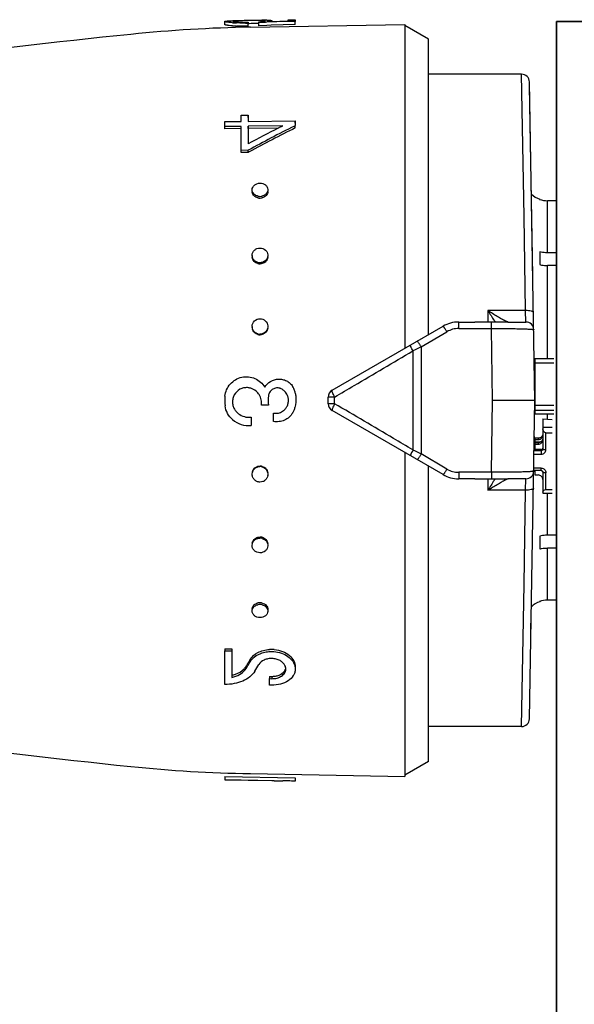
# Model space of a CAD drawing. Header units: millimetres. Extents: x -727 to 69715, y -15705 to 98123.
# Tile 4 of 256: x -283 to -247, y -12278 to -12215. Entities that reach past the tile are written whole.
import ezdxf

# ---------------------------------------------------------------- set-up
doc = ezdxf.new("R2010")
doc.units = ezdxf.units.MM
doc.layers.add('UT_ZAŘÍZENÍ - OT', color=3, linetype='Continuous', lineweight=35)

msp = doc.modelspace()

# ---------------------------------------------------------------- linework, layer by layer
at = {"color": 0, "linetype": 'Continuous'}
for p, q in [((-269.599, -12215.056), (-269.603, -12214.856)), ((-268.966, -12214.81), (-268.952, -12214.809)), ((-268.952, -12214.809), (-268.94, -12214.809)), ((-268.95, -12214.869), (-268.951, -12214.823)), ((-268.037, -12214.796), (-268.159, -12214.798)), ((-268.113, -12214.895), (-268.113, -12214.958)), ((-268.11, -12215.157), (-268.113, -12214.958)), ((-268.036, -12214.996), (-268.111, -12214.997)), ((-267.968, -12215.22), (-258.099, -12215.047)), ((-267.425, -12214.99), (-267.457, -12214.99)), ((-267.427, -12214.929), (-267.427, -12214.876)), ((-266.997, -12214.913), (-267.427, -12214.929)), ((-267.424, -12215.128), (-267.427, -12214.929)), ((-266.907, -12215.109), (-267.424, -12215.128)), ((-267.203, -12214.856), (-267.204, -12214.792)), ((-266.911, -12214.91), (-266.997, -12214.913)), ((-266.916, -12214.861), (-266.613, -12214.852)), ((-265.62, -12214.865), (-266.911, -12214.91)), ((-266.649, -12215.1), (-266.907, -12215.109)), ((-266.766, -12214.857), (-266.766, -12214.842)), ((-265.1, -12215.046), (-266.649, -12215.1)), ((-266.613, -12214.852), (-265.553, -12214.818)), ((-266.603, -12214.798), (-266.602, -12214.851)), ((-265.552, -12214.862), (-265.62, -12214.865)), ((-265.553, -12214.75), (-265.104, -12214.742)), ((-265.553, -12214.818), (-265.553, -12214.75)), ((-265.104, -12214.847), (-265.552, -12214.862)), ((-265.104, -12214.742), (-265.104, -12214.847)), ((-265.1, -12215.046), (-265.104, -12214.847)), ((-258.099, -12215.047), (-258.099, -12235.692)), ((-256.599, -12215.987), (-258.099, -12215.121)), ((-256.599, -12234.826), (-256.599, -12215.987)), ((-250.654, -12218.221), (-256.599, -12218.221)), ((-250.499, -12227.286), (-250.654, -12218.221)), ((-249.799, -12239.021), (-250.154, -12218.713)), ((-249.938, -12231.087), (-250.15, -12218.962)), ((-269.603, -12221.245), (-268.553, -12221.232)), ((-269.603, -12221.556), (-269.603, -12221.245)), ((-268.553, -12220.826), (-268.103, -12220.821)), ((-268.553, -12221.232), (-268.553, -12220.826)), ((-268.103, -12220.821), (-268.103, -12221.226)), ((-268.1, -12220.971), (-268.103, -12220.821)), ((-268.103, -12221.226), (-265.104, -12221.187)), ((-265.104, -12221.187), (-265.104, -12221.499)), ((-265.1, -12221.334), (-265.104, -12221.187)), ((-268.553, -12221.543), (-269.603, -12221.556)), ((-269.599, -12221.7), (-269.603, -12221.556)), ((-268.55, -12221.687), (-269.599, -12221.7)), ((-268.553, -12223.075), (-268.553, -12221.543)), ((-265.889, -12221.509), (-268.103, -12221.537)), ((-268.103, -12221.537), (-268.103, -12222.656)), ((-268.1, -12221.682), (-268.103, -12221.537)), ((-266.182, -12221.657), (-268.1, -12221.682)), ((-268.1, -12221.682), (-268.1, -12222.539)), ((-265.944, -12221.537), (-265.889, -12221.509)), ((-265.104, -12221.499), (-265.159, -12221.527)), ((-265.1, -12221.643), (-265.104, -12221.499)), ((-268.103, -12223.07), (-268.553, -12223.075)), ((-268.55, -12223.206), (-268.553, -12223.075)), ((-268.1, -12223.201), (-268.55, -12223.206)), ((-268.1, -12223.201), (-268.103, -12223.07)), ((-268.047, -12223.173), (-268.1, -12223.201)), ((-249.499, -12226.185), (-249.499, -12226.198)), ((-248.999, -12229.608), (-248.999, -12226.284)), ((-248.429, -12226.284), (-248.999, -12226.284)), ((-250.397, -12233.296), (-250.499, -12227.286)), ((-249.499, -12229.547), (-249.499, -12230.361)), ((-248.381, -12229.608), (-248.999, -12229.608)), ((-248.999, -12236.347), (-248.999, -12230.421)), ((-248.374, -12230.421), (-248.999, -12230.421)), ((-252.799, -12233.296), (-252.799, -12234.03)), ((-250.397, -12233.296), (-252.799, -12233.296)), ((-250.378, -12234.021), (-250.397, -12233.296)), ((-262.749, -12238.377), (-255.669, -12234.289)), ((-254.669, -12234.436), (-254.669, -12234.021)), ((-254.669, -12234.021), (-253.642, -12234.021)), ((-254.669, -12234.436), (-252.572, -12234.436)), ((-252.572, -12234.436), (-252.572, -12234.029)), ((-252.5, -12239.021), (-252.572, -12234.436)), ((-251.536, -12234.021), (-250.378, -12234.021)), ((-257.066, -12235.609), (-255.419, -12234.641)), ((-257.587, -12235.866), (-257.587, -12242.177)), ((-257.066, -12235.609), (-257.066, -12242.433)), ((-249.799, -12236.347), (-249.799, -12239.869)), ((-249.799, -12236.347), (-248.599, -12236.347)), ((-249.799, -12236.631), (-248.599, -12236.631)), ((-262.999, -12239.233), (-262.999, -12238.81)), ((-262.586, -12239.237), (-262.586, -12238.806)), ((-252.572, -12243.606), (-252.5, -12239.021)), ((-249.799, -12239.021), (-252.5, -12239.021)), ((-250.154, -12259.33), (-249.799, -12239.021)), ((-266.813, -12239.324), (-267.263, -12239.324)), ((-249.799, -12239.327), (-248.599, -12239.327)), ((-249.799, -12239.642), (-248.599, -12239.642)), ((-267.923, -12240.093), (-267.923, -12240.627)), ((-266.493, -12240.365), (-266.493, -12239.83)), ((-255.669, -12243.753), (-262.749, -12239.666)), ((-249.799, -12239.869), (-248.599, -12239.869)), ((-249.299, -12240.196), (-249.299, -12242.119)), ((-249.299, -12240.196), (-248.699, -12240.229)), ((-248.999, -12240.212), (-248.999, -12239.869)), ((-249.299, -12240.727), (-248.699, -12240.727)), ((-249.845, -12241.636), (-249.839, -12241.313)), ((-249.799, -12241.425), (-249.799, -12241.67)), ((-249.599, -12241.425), (-249.799, -12241.425)), ((-249.799, -12241.523), (-249.599, -12241.523)), ((-249.599, -12241.425), (-249.599, -12241.523)), ((-249.099, -12242.158), (-249.099, -12241.079)), ((-249.099, -12241.079), (-248.699, -12241.079)), ((-249.799, -12242.061), (-249.852, -12242.061)), ((-249.799, -12241.865), (-249.849, -12241.865)), ((-249.846, -12241.67), (-249.436, -12241.67)), ((-249.798, -12241.639), (-249.845, -12241.636)), ((-249.799, -12241.718), (-249.799, -12242.159)), ((-249.599, -12241.718), (-249.799, -12241.718)), ((-249.799, -12241.815), (-249.599, -12241.815)), ((-249.399, -12242.159), (-249.799, -12242.159)), ((-249.599, -12241.718), (-249.599, -12241.815)), ((-249.399, -12242.159), (-249.399, -12242.452)), ((-258.099, -12242.35), (-258.099, -12262.995)), ((-255.419, -12243.402), (-257.066, -12242.433)), ((-249.859, -12242.452), (-249.399, -12242.452)), ((-249.855, -12242.217), (-249.399, -12242.217)), ((-256.599, -12262.055), (-256.599, -12243.216)), ((-249.399, -12243.335), (-249.875, -12243.335)), ((-249.399, -12243.496), (-249.399, -12243.335)), ((-254.669, -12243.606), (-254.669, -12244.021)), ((-252.572, -12243.606), (-254.669, -12243.606)), ((-253.642, -12244.021), (-254.669, -12244.021)), ((-252.799, -12244.013), (-252.799, -12244.746)), ((-252.572, -12243.606), (-252.572, -12244.014)), ((-250.378, -12244.021), (-251.536, -12244.021)), ((-250.397, -12244.746), (-250.378, -12244.021)), ((-249.399, -12243.496), (-249.877, -12243.496)), ((-249.799, -12243.496), (-249.799, -12243.777)), ((-249.799, -12243.777), (-249.599, -12243.777)), ((-249.299, -12243.59), (-249.299, -12244.944)), ((-249.099, -12244.708), (-249.099, -12243.629)), ((-250.397, -12244.746), (-252.799, -12244.746)), ((-250.499, -12250.757), (-250.397, -12244.746)), ((-249.299, -12244.944), (-248.699, -12244.944)), ((-249.099, -12244.708), (-248.699, -12244.708)), ((-248.999, -12247.621), (-248.999, -12244.944)), ((-249.499, -12247.682), (-249.499, -12248.495)), ((-248.374, -12247.621), (-248.999, -12247.621)), ((-248.999, -12251.758), (-248.999, -12248.434)), ((-248.381, -12248.434), (-248.999, -12248.434)), ((-250.654, -12259.821), (-250.499, -12250.757)), ((-249.499, -12251.844), (-249.499, -12251.857)), ((-248.429, -12251.758), (-248.999, -12251.758)), ((-250.054, -12253.636), (-250.039, -12252.774)), ((-269.599, -12254.862), (-269.603, -12254.994)), ((-269.603, -12257.136), (-269.603, -12254.994)), ((-269.603, -12254.994), (-269.153, -12254.999)), ((-269.599, -12254.862), (-269.149, -12254.867)), ((-269.149, -12254.867), (-269.153, -12254.999)), ((-269.153, -12254.999), (-269.153, -12256.687)), ((-268.233, -12255.974), (-268.236, -12256.115)), ((-268.123, -12255.927), (-268.094, -12255.879)), ((-268.006, -12255.599), (-267.977, -12255.551)), ((-267.977, -12255.551), (-267.981, -12255.689)), ((-266.75, -12256.619), (-266.753, -12256.765)), ((-266.753, -12257.173), (-266.753, -12256.765)), ((-266.753, -12256.765), (-266.603, -12256.767)), ((-266.603, -12257.175), (-266.753, -12257.173)), ((-266.75, -12256.619), (-266.6, -12256.621)), ((-266.6, -12256.621), (-266.603, -12256.767)), ((-250.654, -12259.821), (-256.599, -12259.821)), ((-256.599, -12262.055), (-258.099, -12262.921)), ((-267.968, -12262.823), (-258.099, -12262.995)), ((-269.599, -12263.007), (-269.603, -12263.207)), ((-269.603, -12263.219), (-269.603, -12263.207)), ((-269.603, -12263.207), (-265.104, -12263.285)), ((-266.453, -12263.274), (-269.603, -12263.219)), ((-269.599, -12263.007), (-265.1, -12263.086)), ((-266.453, -12263.277), (-266.453, -12263.274)), ((-266.453, -12263.277), (-265.89, -12263.287)), ((-265.1, -12263.086), (-265.104, -12263.285)), ((-265.1, -12263.096), (-265.104, -12263.296)), ((-265.104, -12263.285), (-265.104, -12263.296))]:
    msp.add_line(p, q, dxfattribs=at)
for centre, radius, start, end in [((-268.484, -12206.38), 8.577, 265.82558, 266.62577), ((-268.484, -12206.529), 8.626, 265.85586, 266.65073), ((-268.335, -12250.544), 35.74, 91.01238, 91.21551), ((-268.412, -12205.126), 9.833, 266.63176, 267.39596), ((-268.41, -12205.258), 9.899, 266.65673, 267.41559), ((-268.807, -12216.605), 1.789, 94.25337, 94.6326), ((-268.751, -12217.374), 2.559, 93.45872, 94.22835), ((-268.33, -12202.416), 12.544, 270.2757, 270.99142), ((-268.287, -12204.867), 10.03, 270.37671, 270.99382), ((-267.876, -12208.468), 6.424, 274.00652, 274.76218), ((-267.79, -12209.51), 5.379, 274.77014, 275.5791), ((-267.354, -12220.07), 5.28, 88.37447, 89.19799), ((-266.494, -12256.899), 42.126, 90.84632, 91.00332), ((-266.779, -12237.798), 23.023, 90.56986, 90.83886), ((-266.879, -12228.002), 13.227, 90.13111, 90.55891), ((-224.512, -12713.061), 500, 95.86353, 99.2151), ((-266.397, -12305.206), 90, 91, 95.86353), ((-250.654, -12218.721), 0.5, 1.00273, 90.00005), ((-217.814, -12315.461), 105.191, 116.74897, 118.55954), ((-218.27, -12316.125), 105.923, 116.89327, 118.06457), ((-218.079, -12315.838), 105.279, 116.52799, 118.3353), ((-221.182, -12310.437), 99.533, 116.72558, 116.87901), ((-267.51, -12225.701), 0.34, 181.83857, 189.22993), ((-267.18, -12225.692), 0.33, 0.0012, 1.80344), ((-267.357, -12225.431), 0.578, 257.40046, 263.77919), ((-267.354, -12225.534), 0.583, 257.43846, 263.79562), ((-267.358, -12225.442), 0.567, 263.76903, 270.51539), ((-267.355, -12225.545), 0.572, 263.78497, 270.51556), ((-267.359, -12225.432), 0.577, 270.61415, 283.65474), ((-267.356, -12225.534), 0.582, 270.61233, 283.61615), ((-248.999, -12224.771), 1.5, 226.64917, 250.52878), ((-248.998, -12224.775), 1.509, 250.58004, 269.92942), ((-267.438, -12229.772), 0.415, 180.00363, 182.62681), ((-267.354, -12229.708), 0.529, 255.90699, 262.90203), ((-267.267, -12229.841), 0.417, 351.68515, 359.95596), ((-267.351, -12229.776), 0.533, 255.94846, 262.92018), ((-267.356, -12229.722), 0.515, 262.89641, 270.33517), ((-267.353, -12229.791), 0.519, 262.91395, 270.33539), ((-232.016, -12220.774), 24.264, 211.06983, 212.81472), ((-235.973, -12223.319), 19.559, 212.83138, 213.19135), ((-267.382, -12234.306), 0.471, 180.01487, 185.18459), ((-254.669, -12236.021), 2, 90, 120), ((-254.668, -12235.915), 1.479, 90.0293, 120.51258), ((-250.378, -12234.521), 0.5, 0.9973, 89.99995), ((-267.352, -12234.296), 0.505, 254.94557, 262.29746), ((-267.349, -12234.327), 0.509, 254.989, 262.3166), ((-267.354, -12234.313), 0.488, 262.29512, 270.14263), ((-267.351, -12234.344), 0.492, 262.31359, 270.14288), ((-149.504, -12454.982), 244.324, 116.11937, 116.25551), ((-249.899, -12237.177), 0.0994, 313.59217, 359.98031), ((-249.899, -12237.165), 0.301, 284.00989, 289.44256), ((-268.207, -12239.084), 0.878, 79.26214, 86.10486), ((-268.217, -12239.133), 0.927, 73.07928, 79.21627), ((-266.244, -12238.799), 0.576, 71.25318, 78.39725), ((-266.242, -12238.792), 0.569, 63.84048, 71.25521), ((-266.367, -12239.028), 0.836, 39.13046, 49.82845), ((-266.164, -12238.722), 1.078, 27.84061, 34.02965), ((-266.159, -12238.72), 1.073, 21.6663, 27.84286), ((-266.142, -12238.713), 1.054, 15.21143, 21.66816), ((-262.499, -12238.81), 0.5, 120, 180), ((-266.941, -12239.021), 2.661, 174.20363, 187.38301), ((-268.22, -12239.171), 0.963, 41.07571, 50.01192), ((-268.226, -12239.175), 0.97, 32.46127, 41.04427), ((-264.517, -12239.021), 2.316, 172.81682, 187.51949), ((-266.36, -12239.023), 0.828, 29.69129, 39.12926), ((-267.054, -12238.96), 1.999, 11.83461, 15.19202), ((-249.899, -12238.793), 0.3, 70.55401, 72.35353), ((-268.212, -12239.127), 0.893, 214.11402, 220.95302), ((-266.364, -12239.02), 0.831, 307.97112, 320.9467), ((-266.372, -12239.013), 0.841, 320.92395, 328.11089), ((-266.308, -12239.166), 1.23, 330.55262, 339.45926), ((-266.262, -12239.184), 1.181, 339.47291, 345.3977), ((-262.499, -12239.233), 0.5, 180, 240), ((-268.041, -12238.987), 1.644, 229.79423, 274.1007), ((-268.042, -12238.979), 1.119, 220.98571, 227.22441), ((-268.041, -12238.995), 1.104, 269.87405, 276.1358), ((-266.351, -12239.058), 0.785, 259.56156, 266.77563), ((-266.323, -12239.159), 1.247, 328.36326, 330.5708), ((-249.59, -12241.228), 0.29, 325.94596, 359.95559), ((-149.504, -12023.06), 244.324, 243.74449, 243.88063), ((-267.355, -12243.73), 0.489, 81.95126, 89.79291), ((-267.351, -12243.699), 0.493, 81.96974, 89.79318), ((-267.357, -12243.748), 0.507, 74.61727, 81.95392), ((-267.354, -12243.717), 0.51, 74.66061, 81.97306), ((-254.668, -12242.128), 1.479, 239.48743, 269.97069), ((-267.334, -12243.739), 0.481, 352.20997, 354.91531), ((-254.669, -12242.021), 2, 240, 270), ((-235.631, -12254.946), 19.968, 146.8123, 147.16491), ((-250.378, -12243.521), 0.5, 270, 359), ((-249.388, -12243.59), 0.0882, 0.03691, 8.66078), ((-232.095, -12257.219), 24.171, 147.18194, 148.9335), ((-267.357, -12248.321), 0.516, 82.18024, 89.60747), ((-267.353, -12248.253), 0.52, 82.19776, 89.60771), ((-267.359, -12248.338), 0.533, 75.22208, 82.18643), ((-267.355, -12248.27), 0.537, 75.26335, 82.20456), ((-267.358, -12252.607), 0.574, 89.52764, 102.6205), ((-267.354, -12252.505), 0.579, 90.47615, 102.57666), ((-267.355, -12252.489), 0.563, 89.46365, 90.42767), ((-267.359, -12252.602), 0.569, 82.70603, 89.43816), ((-267.355, -12252.5), 0.574, 82.72194, 89.43835), ((-267.361, -12252.617), 0.584, 76.3765, 82.71678), ((-267.357, -12252.514), 0.588, 76.41423, 82.73319), ((-248.999, -12253.271), 1.5, 109.47122, 133.35083), ((-248.998, -12253.268), 1.509, 90.07058, 109.41996), ((-267.51, -12252.341), 0.34, 170.77007, 178.16143), ((-267.18, -12252.351), 0.33, 358.19656, 359.9988), ((-266.622, -12256.845), 1.949, 89.34777, 93.68224), ((-266.623, -12256.877), 1.981, 84.74512, 89.3338), ((-269.023, -12255.489), 0.927, 321.71489, 328.50896), ((-306.653, -12232.833), 44.921, 328.78337, 329.0635), ((-306.175, -12232.787), 44.466, 328.57088, 328.85214), ((-307.527, -12231.97), 46.046, 328.85211, 329.1259), ((-308.376, -12231.802), 46.929, 329.13232, 329.40315), ((-267.113, -12256.203), 1.009, 142.68913, 149.33475), ((-267.018, -12256.276), 1.129, 136.6726, 142.69573), ((-305.908, -12232.906), 44.808, 328.5423, 329.17295), ((-269.102, -12255.427), 1.027, 315.49883, 321.71461), ((-266.162, -12256.146), 0.458, 358.60453, 6.96692), ((-269.538, -12254.817), 1.908, 281.62893, 285.76186), ((-224.512, -11764.982), 500, 260.77609, 264.13647), ((-250.654, -12259.321), 0.5, 270, 359), ((-266.397, -12172.837), 90, 264.13647, 269)]:
    msp.add_arc(centre, radius, start, end, dxfattribs=at)
at = {"color": 0, "linetype": 'Continuous', "extrusion": (0, 0, -1)}
for centre, major_axis, ratio, start_param, end_param in [((-249.099, -12240.844), (0, -0.235), 0.85043, 0, 1.570796), ((-249.099, -12244.865), (0.2, 0), 0.785695, 3.141593, 4.712389)]:
    msp.add_ellipse(centre, major_axis=major_axis, ratio=ratio, start_param=start_param, end_param=end_param, dxfattribs=at)
at = {"color": 0, "linetype": 'Continuous'}
for points, knots in [([(-269.603, -12214.856), (-269.603, -12214.853), (-269.596, -12214.847), (-269.588, -12214.844), (-269.583, -12214.843)], [0, 0, 0, 0, 0.34526, 1, 1, 1, 1]), ([(-269.109, -12214.934), (-269.178, -12214.929), (-269.277, -12214.92), (-269.398, -12214.906), (-269.469, -12214.896), (-269.525, -12214.886), (-269.566, -12214.876), (-269.589, -12214.869), (-269.603, -12214.86), (-269.603, -12214.856)], [0, 0, 0, 0, 0.415889, 0.585993, 0.728367, 0.841268, 0.923827, 0.975949, 1, 1, 1, 1]), ([(-269.107, -12215.133), (-269.176, -12215.128), (-269.274, -12215.119), (-269.395, -12215.105), (-269.466, -12215.095), (-269.521, -12215.086), (-269.563, -12215.076), (-269.586, -12215.068), (-269.599, -12215.06), (-269.599, -12215.056)], [0, 0, 0, 0, 0.416026, 0.586157, 0.728535, 0.841423, 0.923955, 0.976034, 1, 1, 1, 1]), ([(-269.583, -12214.843), (-269.579, -12214.842), (-269.559, -12214.836), (-269.539, -12214.833), (-269.523, -12214.831)], [0, 0, 0, 0, 0.194984, 1, 1, 1, 1]), ([(-269.523, -12214.831), (-269.467, -12214.824), (-269.323, -12214.818), (-269.18, -12214.814), (-269.093, -12214.812)], [0, 0, 0, 0, 0.393124, 1, 1, 1, 1]), ([(-269.06, -12214.842), (-269.06, -12214.842), (-269.061, -12214.843), (-269.061, -12214.843), (-269.061, -12214.844)], [0, 0, 0, 0, 0.519614, 1, 1, 1, 1]), ([(-269.061, -12214.844), (-269.061, -12214.846), (-269.056, -12214.849), (-269.039, -12214.855), (-269.001, -12214.863), (-268.94, -12214.871), (-268.89, -12214.875), (-268.862, -12214.878)], [0, 0, 0, 0, 0.026104, 0.078509, 0.271488, 0.580502, 1, 1, 1, 1]), ([(-268.951, -12214.823), (-268.966, -12214.824), (-268.992, -12214.826), (-269.026, -12214.831), (-269.046, -12214.835), (-269.058, -12214.839), (-269.06, -12214.842)], [0, 0, 0, 0, 0.402142, 0.703286, 0.901798, 1, 1, 1, 1]), ([(-268.159, -12214.798), (-268.299, -12214.8), (-268.547, -12214.806), (-268.796, -12214.813), (-268.905, -12214.82)], [0, 0, 0, 0, 0.5608, 1, 1, 1, 1]), ([(-268.862, -12214.878), (-268.819, -12214.881), (-268.605, -12214.895), (-268.391, -12214.898), (-268.221, -12214.897)], [0, 0, 0, 0, 0.202928, 1, 1, 1, 1]), ([(-268.27, -12214.96), (-268.321, -12214.96), (-268.517, -12214.96), (-268.714, -12214.955), (-268.858, -12214.949)], [0, 0, 0, 0, 0.261385, 1, 1, 1, 1]), ([(-268.11, -12215.157), (-268.175, -12215.158), (-268.424, -12215.16), (-268.673, -12215.156), (-268.857, -12215.147)], [0, 0, 0, 0, 0.261104, 1, 1, 1, 1]), ([(-267.459, -12214.79), (-267.503, -12214.79), (-267.696, -12214.791), (-267.888, -12214.793), (-268.037, -12214.796)], [0, 0, 0, 0, 0.228486, 1, 1, 1, 1]), ([(-267.457, -12214.99), (-267.501, -12214.99), (-267.694, -12214.991), (-267.887, -12214.993), (-268.036, -12214.996)], [0, 0, 0, 0, 0.228577, 1, 1, 1, 1]), ([(-267.28, -12214.791), (-267.294, -12214.79), (-267.353, -12214.79), (-267.413, -12214.79), (-267.459, -12214.79)], [0, 0, 0, 0, 0.229978, 1, 1, 1, 1]), ([(-267.267, -12214.863), (-267.23, -12214.859), (-267.164, -12214.852), (-267.088, -12214.841), (-267.043, -12214.832), (-267.021, -12214.826), (-267.008, -12214.822), (-267.001, -12214.816), (-267.001, -12214.814)], [0, 0, 0, 0, 0.416564, 0.727805, 0.840468, 0.923103, 0.975235, 1, 1, 1, 1]), ([(-267.094, -12214.797), (-267.102, -12214.796), (-267.138, -12214.794), (-267.175, -12214.793), (-267.204, -12214.792)], [0, 0, 0, 0, 0.216654, 1, 1, 1, 1]), ([(-267.025, -12214.804), (-267.029, -12214.803), (-267.052, -12214.8), (-267.075, -12214.798), (-267.094, -12214.797)], [0, 0, 0, 0, 0.191517, 1, 1, 1, 1]), ([(-267.001, -12214.814), (-267.001, -12214.811), (-267.011, -12214.806), (-267.019, -12214.805), (-267.025, -12214.804)], [0, 0, 0, 0, 0.306489, 1, 1, 1, 1]), ([(-266.766, -12214.842), (-266.777, -12214.843), (-266.827, -12214.851), (-266.877, -12214.857), (-266.916, -12214.861)], [0, 0, 0, 0, 0.219199, 1, 1, 1, 1]), ([(-266.909, -12214.776), (-266.894, -12214.776), (-266.842, -12214.776), (-266.79, -12214.776), (-266.753, -12214.777)], [0, 0, 0, 0, 0.28218, 1, 1, 1, 1]), ([(-266.603, -12214.798), (-266.603, -12214.803), (-266.622, -12214.811), (-266.65, -12214.82), (-266.703, -12214.831), (-266.743, -12214.838), (-266.766, -12214.842)], [0, 0, 0, 0, 0.080473, 0.272652, 0.58028, 1, 1, 1, 1]), ([(-266.753, -12214.777), (-266.742, -12214.778), (-266.709, -12214.779), (-266.676, -12214.781), (-266.653, -12214.784)], [0, 0, 0, 0, 0.312325, 1, 1, 1, 1]), ([(-266.653, -12214.784), (-266.641, -12214.785), (-266.625, -12214.787), (-266.608, -12214.792), (-266.603, -12214.796), (-266.603, -12214.798)], [0, 0, 0, 0, 0.708486, 0.898996, 1, 1, 1, 1]), ([(-267.853, -12225.601), (-267.855, -12225.545), (-267.828, -12225.429), (-267.716, -12225.285), (-267.548, -12225.192), (-267.419, -12225.169), (-267.353, -12225.168)], [0, 0, 0, 0, 0.229393, 0.470966, 0.729703, 1, 1, 1, 1]), ([(-267.353, -12225.168), (-267.29, -12225.168), (-267.165, -12225.187), (-267, -12225.271), (-266.886, -12225.405), (-266.855, -12225.516), (-266.853, -12225.57)], [0, 0, 0, 0, 0.270385, 0.528616, 0.769944, 1, 1, 1, 1]), ([(-267.749, -12225.847), (-267.78, -12225.813), (-267.831, -12225.736), (-267.852, -12225.646), (-267.853, -12225.601)], [0, 0, 0, 0, 0.509651, 1, 1, 1, 1]), ([(-267.481, -12226.103), (-267.57, -12226.082), (-267.738, -12226.003), (-267.832, -12225.838), (-267.845, -12225.755)], [0, 0, 0, 0, 0.524629, 1, 1, 1, 1]), ([(-266.85, -12225.692), (-266.85, -12225.784), (-266.936, -12225.981), (-267.12, -12226.076), (-267.219, -12226.1)], [0, 0, 0, 0, 0.47302, 1, 1, 1, 1]), ([(-266.853, -12225.57), (-266.852, -12225.618), (-266.871, -12225.717), (-266.924, -12225.802), (-266.957, -12225.84)], [0, 0, 0, 0, 0.488775, 1, 1, 1, 1]), ([(-267.483, -12225.995), (-267.509, -12225.989), (-267.607, -12225.96), (-267.698, -12225.903), (-267.749, -12225.847)], [0, 0, 0, 0, 0.260211, 1, 1, 1, 1]), ([(-266.957, -12225.84), (-266.974, -12225.858), (-267.049, -12225.929), (-267.147, -12225.974), (-267.223, -12225.993)], [0, 0, 0, 0, 0.24218, 1, 1, 1, 1]), ([(-267.853, -12229.772), (-267.853, -12229.711), (-267.825, -12229.587), (-267.714, -12229.431), (-267.548, -12229.329), (-267.418, -12229.304), (-267.353, -12229.304)], [0, 0, 0, 0, 0.241806, 0.488407, 0.741812, 1, 1, 1, 1]), ([(-267.353, -12229.304), (-267.23, -12229.303), (-267.037, -12229.37), (-266.888, -12229.568), (-266.856, -12229.687), (-266.854, -12229.746)], [0, 0, 0, 0, 0.507384, 0.755665, 1, 1, 1, 1]), ([(-248.999, -12229.608), (-249.042, -12229.608), (-249.21, -12229.603), (-249.377, -12229.578), (-249.499, -12229.547)], [0, 0, 0, 0, 0.252472, 1, 1, 1, 1]), ([(-267.786, -12230.005), (-267.796, -12229.989), (-267.831, -12229.922), (-267.85, -12229.847), (-267.853, -12229.791)], [0, 0, 0, 0, 0.253103, 1, 1, 1, 1]), ([(-267.481, -12230.294), (-267.572, -12230.271), (-267.745, -12230.176), (-267.832, -12229.998), (-267.845, -12229.908)], [0, 0, 0, 0, 0.510101, 1, 1, 1, 1]), ([(-267.483, -12230.221), (-267.545, -12230.206), (-267.664, -12230.153), (-267.753, -12230.058), (-267.786, -12230.005)], [0, 0, 0, 0, 0.506643, 1, 1, 1, 1]), ([(-266.892, -12229.944), (-266.921, -12230.011), (-267.014, -12230.133), (-267.151, -12230.201), (-267.223, -12230.22)], [0, 0, 0, 0, 0.492845, 1, 1, 1, 1]), ([(-266.854, -12229.901), (-266.867, -12229.992), (-266.955, -12230.171), (-267.127, -12230.268), (-267.219, -12230.292)], [0, 0, 0, 0, 0.489899, 1, 1, 1, 1]), ([(-266.854, -12229.746), (-266.851, -12229.797), (-266.861, -12229.865), (-266.885, -12229.929), (-266.892, -12229.944)], [0, 0, 0, 0, 0.747031, 1, 1, 1, 1]), ([(-249.499, -12230.361), (-249.459, -12230.371), (-249.295, -12230.406), (-249.126, -12230.421), (-248.999, -12230.421)], [0, 0, 0, 0, 0.247091, 1, 1, 1, 1]), ([(-251.679, -12233.957), (-251.762, -12233.917), (-251.939, -12233.824), (-252.315, -12233.608), (-252.604, -12233.426), (-252.799, -12233.296)], [0, 0, 0, 0, 0.213248, 0.460801, 1, 1, 1, 1]), ([(-249.897, -12233.425), (-249.897, -12233.416), (-249.906, -12233.393), (-249.939, -12233.37), (-249.986, -12233.348), (-250.076, -12233.32), (-250.215, -12233.3), (-250.333, -12233.295), (-250.397, -12233.296)], [0, 0, 0, 0, 0.054454, 0.124226, 0.220024, 0.341181, 0.645763, 1, 1, 1, 1]), ([(-267.853, -12234.306), (-267.853, -12234.18), (-267.745, -12233.916), (-267.481, -12233.811), (-267.353, -12233.81)], [0, 0, 0, 0, 0.49811, 1, 1, 1, 1]), ([(-267.353, -12233.81), (-267.233, -12233.81), (-266.982, -12233.902), (-266.866, -12234.142), (-266.855, -12234.261)], [0, 0, 0, 0, 0.501804, 1, 1, 1, 1]), ([(-251.6, -12233.993), (-251.606, -12233.99), (-251.633, -12233.979), (-251.659, -12233.967), (-251.679, -12233.957)], [0, 0, 0, 0, 0.229765, 1, 1, 1, 1]), ([(-251.569, -12234.005), (-251.572, -12234.004), (-251.582, -12234), (-251.592, -12233.996), (-251.6, -12233.993)], [0, 0, 0, 0, 0.235586, 1, 1, 1, 1]), ([(-267.481, -12234.819), (-267.563, -12234.796), (-267.72, -12234.71), (-267.809, -12234.554), (-267.832, -12234.472)], [0, 0, 0, 0, 0.50198, 1, 1, 1, 1]), ([(-267.483, -12234.784), (-267.556, -12234.764), (-267.695, -12234.693), (-267.785, -12234.565), (-267.814, -12234.496)], [0, 0, 0, 0, 0.50114, 1, 1, 1, 1]), ([(-266.871, -12234.432), (-266.894, -12234.514), (-266.983, -12234.672), (-267.14, -12234.76), (-267.223, -12234.783)], [0, 0, 0, 0, 0.49918, 1, 1, 1, 1]), ([(-266.854, -12234.406), (-266.867, -12234.5), (-266.951, -12234.687), (-267.126, -12234.792), (-267.219, -12234.818)], [0, 0, 0, 0, 0.498032, 1, 1, 1, 1]), ([(-255.419, -12234.641), (-255.44, -12234.621), (-255.471, -12234.573), (-255.505, -12234.499), (-255.544, -12234.436), (-255.583, -12234.385), (-255.613, -12234.344), (-255.638, -12234.312), (-255.653, -12234.296), (-255.666, -12234.287), (-255.669, -12234.289)], [0, 0, 0, 0, 0.198142, 0.388892, 0.560134, 0.707991, 0.828678, 0.918542, 0.975091, 1, 1, 1, 1]), ([(-252.572, -12234.029), (-252.751, -12234.031), (-253.108, -12234.03), (-253.465, -12234.021), (-253.642, -12234.021)], [0, 0, 0, 0, 0.502804, 1, 1, 1, 1]), ([(-251.536, -12234.021), (-251.615, -12234.021), (-251.961, -12234.022), (-252.306, -12234.026), (-252.572, -12234.029)], [0, 0, 0, 0, 0.230893, 1, 1, 1, 1]), ([(-252.572, -12234.436), (-252.396, -12234.436), (-252.051, -12234.435), (-251.55, -12234.438), (-251.089, -12234.444), (-250.739, -12234.451), (-250.492, -12234.459), (-250.335, -12234.465), (-250.201, -12234.471), (-250.089, -12234.478), (-250.001, -12234.486), (-249.938, -12234.493), (-249.9, -12234.501), (-249.883, -12234.506), (-249.878, -12234.511), (-249.878, -12234.513)], [0, 0, 0, 0, 0.195605, 0.383531, 0.55643, 0.707585, 0.773165, 0.831259, 0.881323, 0.92293, 0.955723, 0.979458, 0.994025, 0.997954, 1, 1, 1, 1]), ([(-251.51, -12234.021), (-251.518, -12234.021), (-251.538, -12234.016), (-251.557, -12234.01), (-251.569, -12234.005)], [0, 0, 0, 0, 0.393757, 1, 1, 1, 1]), ([(-257.066, -12235.609), (-257.095, -12235.559), (-257.138, -12235.488), (-257.195, -12235.398), (-257.231, -12235.343), (-257.262, -12235.298), (-257.286, -12235.266), (-257.302, -12235.248), (-257.311, -12235.24), (-257.315, -12235.239), (-257.316, -12235.24)], [0, 0, 0, 0, 0.387648, 0.559336, 0.708365, 0.829964, 0.920373, 0.976704, 0.992026, 1, 1, 1, 1]), ([(-262.586, -12238.806), (-262.171, -12238.561), (-260.504, -12237.581), (-258.838, -12236.601), (-257.587, -12235.866)], [0, 0, 0, 0, 0.249365, 1, 1, 1, 1]), ([(-257.587, -12235.866), (-257.613, -12235.819), (-257.649, -12235.75), (-257.692, -12235.663), (-257.717, -12235.608), (-257.736, -12235.563), (-257.748, -12235.528), (-257.754, -12235.506), (-257.753, -12235.492), (-257.75, -12235.49)], [0, 0, 0, 0, 0.389691, 0.560136, 0.707341, 0.827183, 0.916538, 0.973346, 1, 1, 1, 1]), ([(-269.589, -12238.752), (-269.575, -12238.61), (-269.5, -12238.328), (-269.193, -12237.84), (-268.543, -12237.449), (-267.786, -12237.523), (-267.302, -12237.836), (-267.116, -12238.06), (-267.043, -12238.183)], [0, 0, 0, 0, 0.125806, 0.251598, 0.500158, 0.748611, 0.874302, 1, 1, 1, 1]), ([(-267.043, -12238.183), (-266.955, -12238.031), (-266.7, -12237.768), (-266.261, -12237.639), (-265.909, -12237.671), (-265.658, -12237.762), (-265.437, -12237.911), (-265.32, -12238.046), (-265.27, -12238.119)], [0, 0, 0, 0, 0.249691, 0.498274, 0.623384, 0.748679, 0.874168, 1, 1, 1, 1]), ([(-268.147, -12238.208), (-268.231, -12238.203), (-268.401, -12238.215), (-268.718, -12238.331), (-268.972, -12238.581), (-269.095, -12238.897), (-269.121, -12239.152), (-269.075, -12239.405), (-268.999, -12239.558), (-268.952, -12239.628)], [0, 0, 0, 0, 0.124702, 0.249421, 0.497433, 0.62303, 0.748788, 0.874419, 1, 1, 1, 1]), ([(-266.128, -12238.235), (-266.205, -12238.219), (-266.368, -12238.22), (-266.589, -12238.319), (-266.752, -12238.498), (-266.805, -12238.653), (-266.815, -12238.732)], [0, 0, 0, 0, 0.248903, 0.498305, 0.748695, 1, 1, 1, 1]), ([(-262.586, -12238.806), (-262.615, -12238.754), (-262.665, -12238.659), (-262.723, -12238.531), (-262.753, -12238.442), (-262.759, -12238.396), (-262.754, -12238.38), (-262.749, -12238.377)], [0, 0, 0, 0, 0.377895, 0.69297, 0.905251, 0.965919, 1, 1, 1, 1]), ([(-267.263, -12239.324), (-267.247, -12239.209), (-267.256, -12238.972), (-267.345, -12238.752), (-267.407, -12238.654)], [0, 0, 0, 0, 0.500135, 1, 1, 1, 1]), ([(-265.658, -12239.457), (-265.619, -12239.395), (-265.557, -12239.258), (-265.525, -12239.037), (-265.549, -12238.815), (-265.605, -12238.676), (-265.641, -12238.613)], [0, 0, 0, 0, 0.249892, 0.499949, 0.75024, 1, 1, 1, 1]), ([(-265.097, -12238.55), (-265.081, -12238.627), (-265.035, -12238.936), (-265.06, -12239.256), (-265.119, -12239.482)], [0, 0, 0, 0, 0.250786, 1, 1, 1, 1]), ([(-262.586, -12238.806), (-262.614, -12238.806), (-262.669, -12238.806), (-262.747, -12238.806), (-262.818, -12238.807), (-262.878, -12238.807), (-262.922, -12238.808), (-262.951, -12238.808), (-262.968, -12238.808), (-262.981, -12238.809), (-262.991, -12238.809), (-262.995, -12238.81), (-262.999, -12238.809), (-262.999, -12238.81)], [0, 0, 0, 0, 0.203374, 0.394866, 0.56769, 0.716771, 0.837685, 0.88646, 0.926896, 0.958626, 0.981467, 0.99529, 1, 1, 1, 1]), ([(-269.102, -12240.243), (-269.231, -12240.133), (-269.45, -12239.862), (-269.559, -12239.532), (-269.581, -12239.363)], [0, 0, 0, 0, 0.49938, 1, 1, 1, 1]), ([(-262.586, -12239.237), (-262.614, -12239.237), (-262.669, -12239.236), (-262.747, -12239.236), (-262.818, -12239.236), (-262.878, -12239.235), (-262.922, -12239.235), (-262.951, -12239.234), (-262.968, -12239.234), (-262.981, -12239.234), (-262.991, -12239.234), (-262.995, -12239.232), (-262.999, -12239.233), (-262.999, -12239.233)], [0, 0, 0, 0, 0.203374, 0.394866, 0.56769, 0.716771, 0.837685, 0.88646, 0.926896, 0.958626, 0.981467, 0.99529, 1, 1, 1, 1]), ([(-262.586, -12239.237), (-262.615, -12239.288), (-262.665, -12239.384), (-262.723, -12239.512), (-262.753, -12239.6), (-262.759, -12239.647), (-262.754, -12239.663), (-262.749, -12239.666)], [0, 0, 0, 0, 0.377895, 0.69297, 0.905251, 0.965919, 1, 1, 1, 1]), ([(-257.587, -12242.177), (-258.004, -12241.931), (-259.671, -12240.952), (-261.337, -12239.972), (-262.586, -12239.237)], [0, 0, 0, 0, 0.250578, 1, 1, 1, 1]), ([(-268.802, -12239.8), (-268.7, -12239.894), (-268.461, -12240.046), (-268.182, -12240.099), (-268.043, -12240.099)], [0, 0, 0, 0, 0.500561, 1, 1, 1, 1]), ([(-265.261, -12239.813), (-265.324, -12239.914), (-265.479, -12240.1), (-265.784, -12240.297), (-266.134, -12240.393), (-266.376, -12240.387), (-266.493, -12240.365)], [0, 0, 0, 0, 0.249964, 0.499879, 0.749906, 1, 1, 1, 1]), ([(-266.395, -12239.842), (-266.299, -12239.848), (-266.104, -12239.824), (-265.929, -12239.734), (-265.853, -12239.675)], [0, 0, 0, 0, 0.50069, 1, 1, 1, 1]), ([(-249.299, -12241.131), (-249.299, -12241.169), (-249.315, -12241.247), (-249.382, -12241.345), (-249.482, -12241.41), (-249.56, -12241.425), (-249.599, -12241.425)], [0, 0, 0, 0, 0.247784, 0.496832, 0.747734, 1, 1, 1, 1]), ([(-249.599, -12241.523), (-249.551, -12241.523), (-249.452, -12241.499), (-249.376, -12241.431), (-249.349, -12241.391)], [0, 0, 0, 0, 0.501963, 1, 1, 1, 1]), ([(-249.299, -12241.424), (-249.299, -12241.462), (-249.315, -12241.54), (-249.382, -12241.637), (-249.482, -12241.703), (-249.56, -12241.718), (-249.599, -12241.718)], [0, 0, 0, 0, 0.247784, 0.496832, 0.747734, 1, 1, 1, 1]), ([(-249.599, -12241.815), (-249.56, -12241.815), (-249.482, -12241.8), (-249.382, -12241.735), (-249.315, -12241.637), (-249.299, -12241.56), (-249.299, -12241.521)], [0, 0, 0, 0, 0.252266, 0.503168, 0.752216, 1, 1, 1, 1]), ([(-249.399, -12242.159), (-249.387, -12242.159), (-249.364, -12242.154), (-249.332, -12242.136), (-249.309, -12242.108), (-249.302, -12242.085), (-249.3, -12242.074)], [0, 0, 0, 0, 0.251925, 0.502849, 0.751924, 1, 1, 1, 1]), ([(-249.399, -12242.217), (-249.386, -12242.217), (-249.36, -12242.212), (-249.327, -12242.19), (-249.305, -12242.158), (-249.299, -12242.132), (-249.299, -12242.119)], [0, 0, 0, 0, 0.252236, 0.503168, 0.752245, 1, 1, 1, 1]), ([(-249.399, -12242.452), (-249.36, -12242.452), (-249.282, -12242.437), (-249.182, -12242.372), (-249.115, -12242.274), (-249.099, -12242.196), (-249.099, -12242.158)], [0, 0, 0, 0, 0.252255, 0.503168, 0.752226, 1, 1, 1, 1]), ([(-249.299, -12242.119), (-249.299, -12242.122), (-249.296, -12242.127), (-249.29, -12242.131), (-249.281, -12242.136), (-249.264, -12242.142), (-249.239, -12242.147), (-249.209, -12242.152), (-249.162, -12242.157), (-249.125, -12242.158), (-249.099, -12242.158)], [0, 0, 0, 0, 0.040706, 0.069574, 0.105554, 0.199505, 0.321626, 0.468167, 0.634164, 1, 1, 1, 1]), ([(-257.587, -12242.177), (-257.613, -12242.224), (-257.649, -12242.292), (-257.692, -12242.379), (-257.717, -12242.434), (-257.736, -12242.479), (-257.748, -12242.515), (-257.754, -12242.536), (-257.753, -12242.55), (-257.75, -12242.552)], [0, 0, 0, 0, 0.389693, 0.560138, 0.707342, 0.827185, 0.916539, 0.973347, 1, 1, 1, 1]), ([(-257.066, -12242.433), (-257.095, -12242.483), (-257.138, -12242.555), (-257.195, -12242.644), (-257.231, -12242.7), (-257.262, -12242.744), (-257.286, -12242.776), (-257.302, -12242.795), (-257.311, -12242.802), (-257.315, -12242.803), (-257.316, -12242.803)], [0, 0, 0, 0, 0.387648, 0.559336, 0.708365, 0.829964, 0.920373, 0.976704, 0.992026, 1, 1, 1, 1]), ([(-267.832, -12243.57), (-267.809, -12243.488), (-267.72, -12243.333), (-267.563, -12243.246), (-267.481, -12243.224)], [0, 0, 0, 0, 0.49802, 1, 1, 1, 1]), ([(-267.814, -12243.547), (-267.785, -12243.477), (-267.695, -12243.35), (-267.556, -12243.278), (-267.483, -12243.259)], [0, 0, 0, 0, 0.49886, 1, 1, 1, 1]), ([(-267.223, -12243.259), (-267.14, -12243.282), (-266.983, -12243.371), (-266.894, -12243.528), (-266.871, -12243.611)], [0, 0, 0, 0, 0.50082, 1, 1, 1, 1]), ([(-267.219, -12243.225), (-267.126, -12243.25), (-266.951, -12243.356), (-266.867, -12243.542), (-266.854, -12243.637)], [0, 0, 0, 0, 0.501968, 1, 1, 1, 1]), ([(-255.419, -12243.402), (-255.44, -12243.422), (-255.472, -12243.47), (-255.505, -12243.544), (-255.544, -12243.607), (-255.583, -12243.658), (-255.613, -12243.699), (-255.638, -12243.73), (-255.653, -12243.747), (-255.666, -12243.755), (-255.669, -12243.753)], [0, 0, 0, 0, 0.198108, 0.388908, 0.560156, 0.708001, 0.828682, 0.918545, 0.975091, 1, 1, 1, 1]), ([(-249.399, -12243.335), (-249.36, -12243.335), (-249.282, -12243.35), (-249.182, -12243.416), (-249.115, -12243.513), (-249.099, -12243.591), (-249.099, -12243.629)], [0, 0, 0, 0, 0.252255, 0.503168, 0.752226, 1, 1, 1, 1]), ([(-267.353, -12244.232), (-267.422, -12244.232), (-267.56, -12244.202), (-267.732, -12244.081), (-267.839, -12243.9), (-267.857, -12243.761), (-267.851, -12243.694)], [0, 0, 0, 0, 0.25144, 0.501784, 0.751362, 1, 1, 1, 1]), ([(-266.858, -12243.804), (-266.866, -12243.862), (-266.903, -12243.977), (-267.016, -12244.119), (-267.174, -12244.21), (-267.294, -12244.232), (-267.353, -12244.232)], [0, 0, 0, 0, 0.249231, 0.498303, 0.748586, 1, 1, 1, 1]), ([(-253.642, -12244.021), (-253.465, -12244.021), (-253.108, -12244.013), (-252.751, -12244.012), (-252.572, -12244.014)], [0, 0, 0, 0, 0.497196, 1, 1, 1, 1]), ([(-249.878, -12243.53), (-249.878, -12243.532), (-249.883, -12243.536), (-249.9, -12243.542), (-249.938, -12243.549), (-250.001, -12243.557), (-250.089, -12243.564), (-250.201, -12243.571), (-250.335, -12243.578), (-250.492, -12243.584), (-250.739, -12243.591), (-251.089, -12243.598), (-251.55, -12243.604), (-252.051, -12243.607), (-252.396, -12243.607), (-252.572, -12243.606)], [0, 0, 0, 0, 0.002046, 0.005975, 0.020542, 0.044277, 0.07707, 0.118677, 0.168741, 0.226835, 0.292415, 0.44357, 0.616469, 0.804395, 1, 1, 1, 1]), ([(-252.572, -12244.014), (-252.481, -12244.015), (-252.135, -12244.018), (-251.79, -12244.021), (-251.536, -12244.021)], [0, 0, 0, 0, 0.264643, 1, 1, 1, 1]), ([(-251.679, -12244.085), (-251.649, -12244.071), (-251.598, -12244.048), (-251.546, -12244.028), (-251.524, -12244.023)], [0, 0, 0, 0, 0.595054, 1, 1, 1, 1]), ([(-251.524, -12244.023), (-251.522, -12244.023), (-251.518, -12244.022), (-251.513, -12244.021), (-251.51, -12244.021)], [0, 0, 0, 0, 0.289793, 1, 1, 1, 1]), ([(-249.299, -12244.071), (-249.299, -12244.033), (-249.315, -12243.955), (-249.382, -12243.858), (-249.482, -12243.792), (-249.56, -12243.777), (-249.599, -12243.777)], [0, 0, 0, 0, 0.247784, 0.496832, 0.747734, 1, 1, 1, 1]), ([(-249.399, -12243.496), (-249.387, -12243.496), (-249.363, -12243.5), (-249.331, -12243.519), (-249.309, -12243.545), (-249.302, -12243.567), (-249.3, -12243.577)], [0, 0, 0, 0, 0.26767, 0.525516, 0.768461, 1, 1, 1, 1]), ([(-249.299, -12243.59), (-249.299, -12243.593), (-249.296, -12243.598), (-249.29, -12243.602), (-249.281, -12243.607), (-249.264, -12243.613), (-249.239, -12243.619), (-249.209, -12243.623), (-249.162, -12243.628), (-249.125, -12243.629), (-249.099, -12243.629)], [0, 0, 0, 0, 0.040706, 0.069574, 0.105554, 0.199505, 0.321626, 0.468167, 0.634164, 1, 1, 1, 1]), ([(-252.799, -12244.746), (-252.604, -12244.617), (-252.315, -12244.435), (-251.939, -12244.219), (-251.762, -12244.125), (-251.679, -12244.085)], [0, 0, 0, 0, 0.539199, 0.786752, 1, 1, 1, 1]), ([(-249.897, -12244.617), (-249.897, -12244.627), (-249.906, -12244.649), (-249.939, -12244.673), (-249.986, -12244.695), (-250.076, -12244.722), (-250.215, -12244.743), (-250.333, -12244.747), (-250.397, -12244.746)], [0, 0, 0, 0, 0.054452, 0.124207, 0.219995, 0.341151, 0.645741, 1, 1, 1, 1]), ([(-267.845, -12248.135), (-267.832, -12248.045), (-267.745, -12247.866), (-267.572, -12247.772), (-267.481, -12247.749)], [0, 0, 0, 0, 0.489899, 1, 1, 1, 1]), ([(-267.219, -12247.75), (-267.127, -12247.775), (-266.955, -12247.871), (-266.867, -12248.051), (-266.854, -12248.141)], [0, 0, 0, 0, 0.510101, 1, 1, 1, 1]), ([(-248.999, -12247.621), (-249.042, -12247.621), (-249.21, -12247.626), (-249.377, -12247.651), (-249.499, -12247.682)], [0, 0, 0, 0, 0.252472, 1, 1, 1, 1]), ([(-267.353, -12248.739), (-267.42, -12248.738), (-267.553, -12248.712), (-267.722, -12248.605), (-267.832, -12248.442), (-267.856, -12248.314), (-267.853, -12248.252)], [0, 0, 0, 0, 0.258416, 0.511779, 0.758272, 1, 1, 1, 1]), ([(-267.853, -12248.252), (-267.85, -12248.196), (-267.831, -12248.12), (-267.796, -12248.054), (-267.786, -12248.038)], [0, 0, 0, 0, 0.746897, 1, 1, 1, 1]), ([(-267.786, -12248.038), (-267.753, -12247.984), (-267.664, -12247.89), (-267.545, -12247.837), (-267.483, -12247.821)], [0, 0, 0, 0, 0.493357, 1, 1, 1, 1]), ([(-266.854, -12248.296), (-266.856, -12248.355), (-266.888, -12248.475), (-267.037, -12248.672), (-267.23, -12248.74), (-267.353, -12248.739)], [0, 0, 0, 0, 0.244335, 0.492616, 1, 1, 1, 1]), ([(-267.223, -12247.823), (-267.151, -12247.842), (-267.014, -12247.909), (-266.921, -12248.032), (-266.892, -12248.098)], [0, 0, 0, 0, 0.507155, 1, 1, 1, 1]), ([(-266.892, -12248.098), (-266.885, -12248.114), (-266.861, -12248.177), (-266.851, -12248.246), (-266.854, -12248.296)], [0, 0, 0, 0, 0.252969, 1, 1, 1, 1]), ([(-249.499, -12248.495), (-249.459, -12248.485), (-249.295, -12248.449), (-249.126, -12248.434), (-248.999, -12248.434)], [0, 0, 0, 0, 0.247091, 1, 1, 1, 1]), ([(-267.853, -12252.441), (-267.852, -12252.397), (-267.831, -12252.307), (-267.78, -12252.23), (-267.749, -12252.195)], [0, 0, 0, 0, 0.490349, 1, 1, 1, 1]), ([(-267.845, -12252.287), (-267.832, -12252.205), (-267.738, -12252.039), (-267.57, -12251.96), (-267.481, -12251.94)], [0, 0, 0, 0, 0.475371, 1, 1, 1, 1]), ([(-267.749, -12252.195), (-267.732, -12252.177), (-267.657, -12252.107), (-267.559, -12252.064), (-267.483, -12252.047)], [0, 0, 0, 0, 0.241743, 1, 1, 1, 1]), ([(-267.223, -12252.05), (-267.197, -12252.056), (-267.099, -12252.087), (-267.008, -12252.146), (-266.957, -12252.203)], [0, 0, 0, 0, 0.259523, 1, 1, 1, 1]), ([(-267.219, -12251.942), (-267.12, -12251.966), (-266.936, -12252.062), (-266.85, -12252.259), (-266.85, -12252.351)], [0, 0, 0, 0, 0.52698, 1, 1, 1, 1]), ([(-266.957, -12252.203), (-266.924, -12252.24), (-266.871, -12252.325), (-266.852, -12252.424), (-266.853, -12252.472)], [0, 0, 0, 0, 0.511225, 1, 1, 1, 1]), ([(-267.353, -12252.874), (-267.419, -12252.873), (-267.548, -12252.85), (-267.716, -12252.757), (-267.828, -12252.614), (-267.855, -12252.497), (-267.853, -12252.441)], [0, 0, 0, 0, 0.270297, 0.529034, 0.770607, 1, 1, 1, 1]), ([(-266.853, -12252.472), (-266.855, -12252.526), (-266.886, -12252.637), (-267, -12252.771), (-267.165, -12252.855), (-267.29, -12252.875), (-267.353, -12252.874)], [0, 0, 0, 0, 0.230056, 0.471384, 0.729615, 1, 1, 1, 1]), ([(-267.977, -12255.551), (-267.864, -12255.36), (-267.581, -12255.122), (-267.134, -12254.951), (-266.878, -12254.908), (-266.747, -12254.9)], [0, 0, 0, 0, 0.464053, 0.726092, 1, 1, 1, 1]), ([(-267.839, -12255.501), (-267.692, -12255.346), (-267.398, -12255.164), (-266.962, -12255.047), (-266.724, -12255.027), (-266.603, -12255.028)], [0, 0, 0, 0, 0.473959, 0.733478, 1, 1, 1, 1]), ([(-266.603, -12255.028), (-266.435, -12255.03), (-266.104, -12255.076), (-265.66, -12255.264), (-265.316, -12255.55), (-265.174, -12255.8), (-265.137, -12255.927)], [0, 0, 0, 0, 0.276815, 0.541296, 0.783329, 1, 1, 1, 1]), ([(-266.441, -12254.904), (-266.261, -12254.921), (-265.914, -12255.001), (-265.473, -12255.253), (-265.171, -12255.607), (-265.097, -12255.896), (-265.1, -12256.031)], [0, 0, 0, 0, 0.285569, 0.551478, 0.78834, 1, 1, 1, 1]), ([(-265.757, -12255.925), (-265.789, -12255.861), (-265.881, -12255.738), (-266.076, -12255.6), (-266.314, -12255.507), (-266.576, -12255.469), (-266.841, -12255.49), (-267.152, -12255.585), (-267.353, -12255.739), (-267.43, -12255.868)], [0, 0, 0, 0, 0.110355, 0.232071, 0.363298, 0.500079, 0.636986, 0.768855, 1, 1, 1, 1]), ([(-265.707, -12256.09), (-265.709, -12256.076), (-265.718, -12256.019), (-265.738, -12255.964), (-265.757, -12255.925)], [0, 0, 0, 0, 0.245195, 1, 1, 1, 1]), ([(-265.137, -12255.927), (-265.131, -12255.947), (-265.11, -12256.027), (-265.102, -12256.11), (-265.104, -12256.172)], [0, 0, 0, 0, 0.254201, 1, 1, 1, 1]), ([(-267.685, -12256.29), (-267.768, -12256.426), (-268.001, -12256.678), (-268.46, -12256.945), (-269.009, -12257.105), (-269.402, -12257.138), (-269.603, -12257.136)], [0, 0, 0, 0, 0.219385, 0.461046, 0.724092, 1, 1, 1, 1]), ([(-269.149, -12256.541), (-269.072, -12256.525), (-268.789, -12256.449), (-268.519, -12256.3), (-268.369, -12256.147)], [0, 0, 0, 0, 0.269283, 1, 1, 1, 1]), ([(-269.019, -12256.654), (-268.855, -12256.607), (-268.553, -12256.478), (-268.315, -12256.244), (-268.236, -12256.115)], [0, 0, 0, 0, 0.53047, 1, 1, 1, 1]), ([(-266.603, -12256.767), (-266.489, -12256.769), (-266.267, -12256.743), (-265.974, -12256.619), (-265.762, -12256.419), (-265.706, -12256.24), (-265.704, -12256.157)], [0, 0, 0, 0, 0.288289, 0.554647, 0.788959, 1, 1, 1, 1]), ([(-265.104, -12256.172), (-265.105, -12256.241), (-265.129, -12256.382), (-265.253, -12256.652), (-265.555, -12256.936), (-266.044, -12257.136), (-266.413, -12257.177), (-266.603, -12257.175)], [0, 0, 0, 0, 0.104904, 0.212347, 0.445391, 0.711352, 1, 1, 1, 1]), ([(-266.6, -12256.621), (-266.52, -12256.622), (-266.362, -12256.609), (-266.08, -12256.533), (-265.891, -12256.411), (-265.808, -12256.304)], [0, 0, 0, 0, 0.273822, 0.536871, 1, 1, 1, 1]), ([(-265.808, -12256.304), (-265.795, -12256.288), (-265.749, -12256.223), (-265.719, -12256.147), (-265.708, -12256.089)], [0, 0, 0, 0, 0.259352, 1, 1, 1, 1]), ([(-265.104, -12263.296), (-265.256, -12263.293), (-265.518, -12263.29), (-265.781, -12263.288), (-265.89, -12263.287)], [0, 0, 0, 0, 0.581949, 1, 1, 1, 1])]:
    msp.add_open_spline(points, degree=3, knots=knots, dxfattribs=at)
for points in [[(-267.223, -12230.22), (-267.265, -12230.231), (-267.309, -12230.237), (-267.353, -12230.237)], [(-267.219, -12230.292), (-267.261, -12230.303), (-267.306, -12230.309), (-267.35, -12230.31)], [(-267.814, -12234.496), (-267.834, -12234.449), (-267.847, -12234.399), (-267.851, -12234.349)], [(-266.855, -12234.261), (-266.85, -12234.318), (-266.856, -12234.377), (-266.871, -12234.432)], [(-267.223, -12234.783), (-267.265, -12234.795), (-267.309, -12234.801), (-267.353, -12234.801)], [(-267.219, -12234.818), (-267.261, -12234.829), (-267.306, -12234.836), (-267.35, -12234.836)], [(-267.601, -12238.433), (-267.702, -12238.349), (-267.821, -12238.284), (-267.947, -12238.246)], [(-265.827, -12238.389), (-265.877, -12238.347), (-265.932, -12238.31), (-265.991, -12238.281)], [(-267.483, -12243.259), (-267.441, -12243.247), (-267.397, -12243.241), (-267.353, -12243.241)], [(-267.481, -12243.224), (-267.438, -12243.213), (-267.394, -12243.207), (-267.35, -12243.207)], [(-267.851, -12243.694), (-267.847, -12243.643), (-267.834, -12243.593), (-267.814, -12243.547)], [(-266.871, -12243.611), (-266.856, -12243.666), (-266.85, -12243.724), (-266.855, -12243.781)], [(-267.483, -12247.821), (-267.441, -12247.811), (-267.397, -12247.805), (-267.353, -12247.805)], [(-267.481, -12247.749), (-267.438, -12247.738), (-267.394, -12247.733), (-267.35, -12247.733)]]:
    msp.add_open_spline(points, degree=3, dxfattribs=at)
at = {"layer": 'UT_ZAŘÍZENÍ - OT', "linetype": 'Continuous'}
for p, q in [((-248.429, -12214.862), (-248.429, -12714.862)), ((951.571, -12214.862), (-248.429, -12214.862))]:
    msp.add_line(p, q, dxfattribs=at)

doc.saveas('drawing.dxf')
